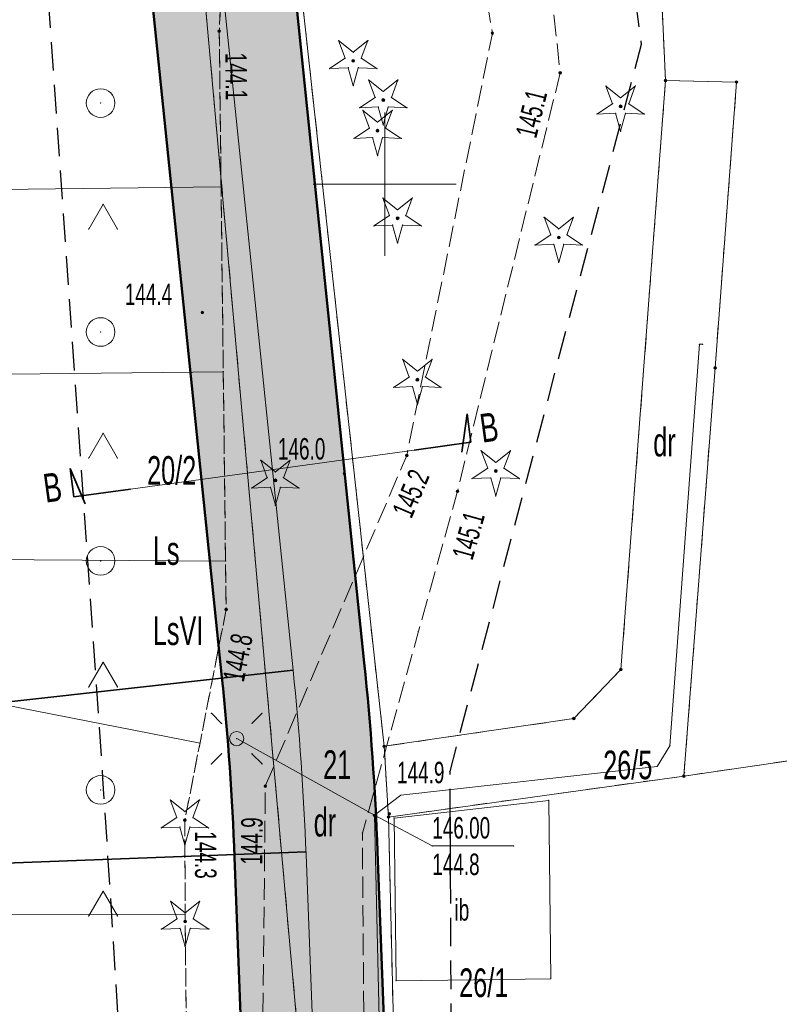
# Model space of a CAD drawing. Extents: x 6456700 to 6518119, y 5963420 to 5980059.
# Tile 210 of 256: x 6512456 to 6512483, y 5966520 to 5966555. Entities that reach past the tile are written whole.
import ezdxf
from ezdxf.enums import TextEntityAlignment as Align

# ---------------------------------------------------------------- set-up
doc = ezdxf.new("R2010")
doc.units = 0
doc.header["$MEASUREMENT"] = 0
for name, pattern in [('L_0_03', [1, 0.5, -0.5]), ('L_0_04', [1.5, 1, -0.5]), ('L_0_52', [1, 0.75, -0.25]), ('L_0_5A', [0.75, 0.5, -0.25])]:
    doc.linetypes.add(name, pattern=pattern)
doc.layers.get('0').update_dxf_attribs({"color": 2, "linetype": 'CONTINUOUS', "lineweight": 5})
for name, color, linetype, lineweight in [('000_Inne__niezydentyfikowane_', 7, 'CONTINUOUS', 18), ('18mm Kreska ciągła', 7, 'CONTINUOUS', 18), ('203_punkt_graniczny', 7, 'CONTINUOUS', 18), ('209_oznaczenie_konturu_klasyfikacyjnego', 96, 'CONTINUOUS', 18), ('210_oznaczenie_konturu_uzytku_gruntowego', 96, 'CONTINUOUS', 18), ('211_numer_dzialki_ewidencyjnej', 7, 'CONTINUOUS', 18), ('218_kontur_uzytku_gruntowego', 96, 'L_0_03', 18), ('219_dzialka_ewidencyjna', 7, 'CONTINUOUS', 18), ('35mm Ciągła', 7, 'CONTINUOUS', 35), ('50mm Kreska ciągła', 7, 'CONTINUOUS', 50), ('9mm Kreska ciągła', 252, 'CONTINUOUS', 9), ('drzewo_iglaste', 7, 'CONTINUOUS', 18), ('inna_budowla', 7, 'CONTINUOUS', 18), ('inna_budowla_Atr17', 7, 'CONTINUOUS', 18), ('jezdnia', 7, 'CONTINUOUS', 18), ('latarnia', 7, 'CONTINUOUS', 18), ('ogrodzenie_trwale', 7, 'CONTINUOUS', 18), ('pikieta_naturalna', 7, 'CONTINUOUS', 18), ('pikieta_naturalna_Atr2', 7, 'CONTINUOUS', 18), ('przewod_elektroenergetyczny_podziemny', 7, 'CONTINUOUS', 18), ('rzedna', 7, 'CONTINUOUS', 18), ('rzedna_Atr2', 7, 'CONTINUOUS', 18), ('rzedna_Atr3', 7, 'CONTINUOUS', 18), ('siatka_krzyrzy', 7, 'CONTINUOUS', 18), ('skarpa_nieumocniona', 7, 'CONTINUOUS', 18), ('teren_zalesiony', 7, 'CONTINUOUS', 18), ('Zakres', 7, 'CONTINUOUS', 18)]:
    doc.layers.add(name, color=color, linetype=linetype, lineweight=lineweight)
doc.styles.get("Standard").update_dxf_attribs({"font": 'txt', "width": 0.75})
doc.styles.add('Znaczniki', font='GOTHIC.TTF', dxfattribs={"width": 0.7})

# ---------------------------------------------------------------- blocks, each defined once
blk = doc.blocks.new('mdcp_nowa')
at = {"layer": '203_punkt_graniczny', "linetype": 'Continuous', "lineweight": 18}
for points in [[(6495209.81, 5983003.575, 1), (6495209.81, 5983003.665, 1)], [(6495212.29, 5983003.525, 1), (6495212.29, 5983003.615, 1)], [(6495211.54, 5982993.535, 1), (6495211.54, 5982993.625, 1)], [(6495208.25, 5982982.995, 1), (6495208.25, 5982983.085, 1)], [(6495206.61, 5982981.285, 1), (6495206.61, 5982981.375, 1)], [(6495199.98, 5982980.315, 1), (6495199.98, 5982980.405, 1)], [(6495210.45, 5982979.275, 1), (6495210.45, 5982979.365, 1)], [(6495200.13, 5982977.845, 1), (6495200.13, 5982977.935, 1)]]:
    blk.add_hatch(color=18, dxfattribs=at).paths.add_polyline_path(points)
at = {"layer": 'drzewo_iglaste', "linetype": 'Continuous', "lineweight": 18}
for points in [[(6495198.9, 5983004.26, 1), (6495198.9, 5983004.36, 1)], [(6495199.95, 5983002.89, 1), (6495199.95, 5983002.99, 1)], [(6495208.24, 5983002.67, 1), (6495208.24, 5983002.77, 1)], [(6495199.75, 5983001.82, 1), (6495199.75, 5983001.92, 1)], [(6495200.45, 5982998.76, 1), (6495200.45, 5982998.86, 1)], [(6495206.08, 5982998.09, 1), (6495206.08, 5982998.19, 1)], [(6495201.14, 5982993.12, 1), (6495201.14, 5982993.22, 1)], [(6495203.88, 5982989.93, 1), (6495203.88, 5982990.03, 1)], [(6495196.18, 5982989.6, 1), (6495196.18, 5982989.7, 1)], [(6495193.02, 5982977.73, 1), (6495193.02, 5982977.83, 1)], [(6495193.03, 5982974.19, 1), (6495193.03, 5982974.29, 1)]]:
    blk.add_hatch(color=94, dxfattribs=at).paths.add_polyline_path(points)
at = {"layer": 'pikieta_naturalna', "linetype": 'Continuous', "lineweight": 18}
for points in [[(6495194.22, 5983005.305, 1), (6495194.22, 5983005.395, 1)], [(6495203.76, 5983005.235, 1), (6495203.76, 5983005.325, 1)], [(6495206.13, 5983003.845, 1), (6495206.13, 5983003.935, 1)], [(6495193.63, 5982995.475, 1), (6495193.63, 5982995.565, 1)], [(6495200.77, 5982990.475, 1), (6495200.77, 5982990.565, 1)], [(6495198.59, 5982989.845, 1), (6495198.59, 5982989.935, 1)], [(6495202.54, 5982989.225, 1), (6495202.54, 5982989.315, 1)], [(6495194.46, 5982985.095, 1), (6495194.46, 5982985.185, 1)], [(6495195.83, 5982978.925, 1), (6495195.83, 5982979.015, 1)], [(6495193.02, 5982977.735, 1), (6495193.02, 5982977.825, 1)], [(6495200.16, 5982977.955, 1), (6495200.16, 5982978.045, 1)]]:
    blk.add_hatch(color=18, dxfattribs=at).paths.add_polyline_path(points)
at = {"layer": 'rzedna', "linetype": 'Continuous', "lineweight": 18}
blk.add_hatch(color=18, dxfattribs=at).paths.add_polyline_path([(6495199.64, 5982977.905, 1), (6495199.64, 5982977.995, 1)])
at = {"layer": '000_Inne__niezydentyfikowane_', "linetype": 'Continuous', "lineweight": 18, "flags": 128}
for points in [[(6495194.28, 5982999.91), (6495175.98, 5982999.69)], [(6495194.36, 5982993.45), (6495184.76, 5982993.34)], [(6495194.44, 5982986.83), (6495174.39, 5982986.97)], [(6495193.55, 5982980.47), (6495183.86, 5982982.37)], [(6495193.03, 5982974.49), (6495174.84, 5982974.44)]]:
    blk.add_lwpolyline(points, dxfattribs=at)
at = {"layer": '000_Inne__niezydentyfikowane_'}
for p in [(6495194.28, 5982999.91), (6495194.36, 5982993.45), (6495194.44, 5982986.83), (6495193.55, 5982980.47), (6495193.03, 5982974.49)]:
    blk.add_point(p, dxfattribs=at)
at = {"layer": '203_punkt_graniczny', "color": 7, "linetype": 'Continuous', "lineweight": 18}
for centre in [(6495209.81, 5983003.62), (6495212.29, 5983003.57), (6495211.54, 5982993.58), (6495208.25, 5982983.04), (6495206.61, 5982981.33), (6495199.98, 5982980.36), (6495210.45, 5982979.32), (6495200.13, 5982977.89)]:
    blk.add_circle(centre, 0.045, dxfattribs=at)
at = {"layer": '203_punkt_graniczny'}
for p in [(6495209.81, 5983003.62), (6495212.29, 5983003.57), (6495211.54, 5982993.58), (6495208.25, 5982983.04), (6495206.61, 5982981.33), (6495199.98, 5982980.36), (6495210.45, 5982979.32), (6495200.13, 5982977.89)]:
    blk.add_point(p, dxfattribs=at)
at = {"layer": '218_kontur_uzytku_gruntowego', "lineweight": 18, "flags": 128}
for points in [[(6495189.39, 5983076.89), (6495199.98, 5982980.36)], [(6495199.25, 5982944.91), (6495187.44, 5983076.36)], [(6495209.81, 5983003.62), (6495207.07, 5983064)], [(6495209.81, 5983003.62), (6495208.25, 5982983.04)], [(6495212.29, 5983003.57), (6495209.81, 5983003.62)], [(6495211.54, 5982993.58), (6495212.29, 5983003.57)], [(6495210.45, 5982979.32), (6495211.54, 5982993.58)], [(6495208.25, 5982983.04), (6495206.61, 5982981.33)], [(6495236.84, 5982983.17), (6495210.45, 5982979.32)], [(6495206.61, 5982981.33), (6495199.98, 5982980.36)], [(6495199.98, 5982980.36), (6495200.13, 5982977.89)], [(6495200.13, 5982977.89), (6495210.45, 5982979.32)], [(6495200.13, 5982977.89), (6495200.68, 5982955.19)]]:
    blk.add_lwpolyline(points, dxfattribs=at)
at = {"layer": '218_kontur_uzytku_gruntowego'}
for p in [(6495209.81, 5983003.62), (6495209.81, 5983003.62), (6495209.81, 5983003.62), (6495209.81, 5983003.62), (6495212.29, 5983003.57), (6495212.29, 5983003.57), (6495211.54, 5982993.58), (6495211.54, 5982993.58), (6495208.25, 5982983.04), (6495208.25, 5982983.04), (6495208.25, 5982983.04), (6495208.25, 5982983.04), (6495206.61, 5982981.33), (6495206.61, 5982981.33), (6495206.61, 5982981.33), (6495206.61, 5982981.33), (6495199.98, 5982980.36), (6495199.98, 5982980.36), (6495199.98, 5982980.36), (6495199.98, 5982980.36), (6495199.98, 5982980.36), (6495199.98, 5982980.36), (6495210.45, 5982979.32), (6495210.45, 5982979.32), (6495210.45, 5982979.32), (6495210.45, 5982979.32), (6495200.13, 5982977.89), (6495200.13, 5982977.89), (6495200.13, 5982977.89), (6495200.13, 5982977.89), (6495200.13, 5982977.89), (6495200.13, 5982977.89)]:
    blk.add_point(p, dxfattribs=at)
at = {"layer": '219_dzialka_ewidencyjna', "color": 3, "linetype": 'Continuous', "lineweight": 18, "flags": 128}
for points in [[(6495199.98, 5982980.36), (6495189.39, 5983076.89)], [(6495199.25, 5982944.91), (6495187.44, 5983076.36)], [(6495207.07, 5983064), (6495209.81, 5983003.62)], [(6495209.81, 5983003.62), (6495208.25, 5982983.04)], [(6495209.81, 5983003.62), (6495212.29, 5983003.57)], [(6495212.29, 5983003.57), (6495211.54, 5982993.58)], [(6495211.54, 5982993.58), (6495210.45, 5982979.32)], [(6495208.25, 5982983.04), (6495206.61, 5982981.33)], [(6495236.84, 5982983.17), (6495210.45, 5982979.32)], [(6495199.98, 5982980.36), (6495206.61, 5982981.33)], [(6495199.98, 5982980.36), (6495200.13, 5982977.89)], [(6495200.13, 5982977.89), (6495210.45, 5982979.32)], [(6495200.13, 5982977.89), (6495200.68, 5982955.19)]]:
    blk.add_lwpolyline(points, dxfattribs=at)
at = {"layer": '219_dzialka_ewidencyjna', "color": 3}
for p in [(6495209.81, 5983003.62), (6495209.81, 5983003.62), (6495209.81, 5983003.62), (6495212.29, 5983003.57), (6495212.29, 5983003.57), (6495211.54, 5982993.58), (6495211.54, 5982993.58), (6495208.25, 5982983.04), (6495208.25, 5982983.04), (6495206.61, 5982981.33), (6495206.61, 5982981.33), (6495199.98, 5982980.36), (6495199.98, 5982980.36), (6495199.98, 5982980.36), (6495210.45, 5982979.32), (6495210.45, 5982979.32), (6495210.45, 5982979.32), (6495200.13, 5982977.89), (6495200.13, 5982977.89), (6495200.13, 5982977.89)]:
    blk.add_point(p, dxfattribs=at)
at = {"layer": 'drzewo_iglaste', "color": 94, "linetype": 'Continuous', "lineweight": 13, "flags": 128}
for points in [[(6495198.388, 5983005.016), (6495198.9, 5983004.609)], [(6495198.617, 5983004.403), (6495198.388, 5983005.016)], [(6495198.9, 5983004.609), (6495199.412, 5983005.016)], [(6495199.412, 5983005.016), (6495199.183, 5983004.403)], [(6495198.072, 5983004.042), (6495198.617, 5983004.403)], [(6495199.183, 5983004.403), (6495199.728, 5983004.042)], [(6495198.725, 5983004.07), (6495198.072, 5983004.042)], [(6495198.9, 5983003.44), (6495198.725, 5983004.07)], [(6495199.075, 5983004.07), (6495198.9, 5983003.44)], [(6495199.728, 5983004.042), (6495199.075, 5983004.07)], [(6495199.438, 5983003.646), (6495199.95, 5983003.239)], [(6495199.667, 5983003.033), (6495199.438, 5983003.646)], [(6495199.95, 5983003.239), (6495200.462, 5983003.646)], [(6495200.462, 5983003.646), (6495200.233, 5983003.033)], [(6495207.957, 5983002.813), (6495207.728, 5983003.426)], [(6495207.728, 5983003.426), (6495208.24, 5983003.019)], [(6495208.24, 5983003.019), (6495208.752, 5983003.426)], [(6495208.752, 5983003.426), (6495208.523, 5983002.813)], [(6495199.122, 5983002.672), (6495199.667, 5983003.033)], [(6495200.233, 5983003.033), (6495200.778, 5983002.672)], [(6495199.775, 5983002.7), (6495199.122, 5983002.672)], [(6495199.95, 5983002.07), (6495199.775, 5983002.7)], [(6495200.125, 5983002.7), (6495199.95, 5983002.07)], [(6495200.778, 5983002.672), (6495200.125, 5983002.7)], [(6495207.412, 5983002.452), (6495207.957, 5983002.813)], [(6495208.523, 5983002.813), (6495209.068, 5983002.452)], [(6495199.467, 5983001.963), (6495199.238, 5983002.576)], [(6495199.238, 5983002.576), (6495199.75, 5983002.169)], [(6495199.75, 5983002.169), (6495200.262, 5983002.576)], [(6495200.262, 5983002.576), (6495200.033, 5983001.963)], [(6495208.065, 5983002.48), (6495207.412, 5983002.452)], [(6495208.24, 5983001.85), (6495208.065, 5983002.48)], [(6495208.415, 5983002.48), (6495208.24, 5983001.85)], [(6495209.068, 5983002.452), (6495208.415, 5983002.48)], [(6495198.922, 5983001.602), (6495199.467, 5983001.963)], [(6495200.033, 5983001.963), (6495200.578, 5983001.602)], [(6495199.575, 5983001.63), (6495198.922, 5983001.602)], [(6495199.75, 5983001), (6495199.575, 5983001.63)], [(6495199.925, 5983001.63), (6495199.75, 5983001)], [(6495200.578, 5983001.602), (6495199.925, 5983001.63)], [(6495200.167, 5982998.903), (6495199.938, 5982999.516)], [(6495199.938, 5982999.516), (6495200.45, 5982999.109)], [(6495200.45, 5982999.109), (6495200.962, 5982999.516)], [(6495200.962, 5982999.516), (6495200.733, 5982998.903)], [(6495199.622, 5982998.542), (6495200.167, 5982998.903)], [(6495200.733, 5982998.903), (6495201.278, 5982998.542)], [(6495205.568, 5982998.846), (6495206.08, 5982998.439)], [(6495205.797, 5982998.233), (6495205.568, 5982998.846)], [(6495206.08, 5982998.439), (6495206.592, 5982998.846)], [(6495206.592, 5982998.846), (6495206.363, 5982998.233)], [(6495200.275, 5982998.57), (6495199.622, 5982998.542)], [(6495200.45, 5982997.94), (6495200.275, 5982998.57)], [(6495200.625, 5982998.57), (6495200.45, 5982997.94)], [(6495201.278, 5982998.542), (6495200.625, 5982998.57)], [(6495205.252, 5982997.872), (6495205.797, 5982998.233)], [(6495206.363, 5982998.233), (6495206.908, 5982997.872)], [(6495205.905, 5982997.9), (6495205.252, 5982997.872)], [(6495206.08, 5982997.27), (6495205.905, 5982997.9)], [(6495206.255, 5982997.9), (6495206.08, 5982997.27)], [(6495206.908, 5982997.872), (6495206.255, 5982997.9)], [(6495200.857, 5982993.263), (6495200.628, 5982993.876)], [(6495200.628, 5982993.876), (6495201.14, 5982993.469)], [(6495201.14, 5982993.469), (6495201.652, 5982993.876)], [(6495201.652, 5982993.876), (6495201.423, 5982993.263)], [(6495200.312, 5982992.902), (6495200.857, 5982993.263)], [(6495201.423, 5982993.263), (6495201.968, 5982992.902)], [(6495200.965, 5982992.93), (6495200.312, 5982992.902)], [(6495201.14, 5982992.3), (6495200.965, 5982992.93)], [(6495201.315, 5982992.93), (6495201.14, 5982992.3)], [(6495201.968, 5982992.902), (6495201.315, 5982992.93)], [(6495203.368, 5982990.686), (6495203.88, 5982990.279)], [(6495203.597, 5982990.073), (6495203.368, 5982990.686)], [(6495203.88, 5982990.279), (6495204.392, 5982990.686)], [(6495204.392, 5982990.686), (6495204.163, 5982990.073)], [(6495195.897, 5982989.743), (6495195.668, 5982990.356)], [(6495195.668, 5982990.356), (6495196.18, 5982989.949)], [(6495196.18, 5982989.949), (6495196.692, 5982990.356)], [(6495196.692, 5982990.356), (6495196.463, 5982989.743)], [(6495203.052, 5982989.712), (6495203.597, 5982990.073)], [(6495204.163, 5982990.073), (6495204.708, 5982989.712)], [(6495195.352, 5982989.382), (6495195.897, 5982989.743)], [(6495196.463, 5982989.743), (6495197.008, 5982989.382)], [(6495203.705, 5982989.74), (6495203.052, 5982989.712)], [(6495203.88, 5982989.11), (6495203.705, 5982989.74)], [(6495204.055, 5982989.74), (6495203.88, 5982989.11)], [(6495204.708, 5982989.712), (6495204.055, 5982989.74)], [(6495196.005, 5982989.41), (6495195.352, 5982989.382)], [(6495196.18, 5982988.78), (6495196.005, 5982989.41)], [(6495196.355, 5982989.41), (6495196.18, 5982988.78)], [(6495197.008, 5982989.382), (6495196.355, 5982989.41)], [(6495192.737, 5982977.873), (6495192.508, 5982978.486)], [(6495192.508, 5982978.486), (6495193.02, 5982978.079)], [(6495193.02, 5982978.079), (6495193.532, 5982978.486)], [(6495193.532, 5982978.486), (6495193.303, 5982977.873)], [(6495192.192, 5982977.512), (6495192.737, 5982977.873)], [(6495193.303, 5982977.873), (6495193.848, 5982977.512)], [(6495192.845, 5982977.54), (6495192.192, 5982977.512)], [(6495193.02, 5982976.91), (6495192.845, 5982977.54)], [(6495193.195, 5982977.54), (6495193.02, 5982976.91)], [(6495193.848, 5982977.512), (6495193.195, 5982977.54)], [(6495192.518, 5982974.946), (6495193.03, 5982974.539)], [(6495192.747, 5982974.333), (6495192.518, 5982974.946)], [(6495193.03, 5982974.539), (6495193.542, 5982974.946)], [(6495193.542, 5982974.946), (6495193.313, 5982974.333)], [(6495192.202, 5982973.972), (6495192.747, 5982974.333)], [(6495193.313, 5982974.333), (6495193.858, 5982973.972)], [(6495192.855, 5982974), (6495192.202, 5982973.972)], [(6495193.03, 5982973.37), (6495192.855, 5982974)], [(6495193.205, 5982974), (6495193.03, 5982973.37)], [(6495193.858, 5982973.972), (6495193.205, 5982974)]]:
    blk.add_lwpolyline(points, dxfattribs=at)
at = {"layer": 'drzewo_iglaste', "color": 94, "linetype": 'Continuous', "lineweight": 18}
for centre in [(6495198.9, 5983004.31), (6495199.95, 5983002.94), (6495208.24, 5983002.72), (6495199.75, 5983001.87), (6495200.45, 5982998.81), (6495206.08, 5982998.14), (6495201.14, 5982993.17), (6495203.88, 5982989.98), (6495196.18, 5982989.65), (6495193.02, 5982977.78), (6495193.03, 5982974.24)]:
    blk.add_circle(centre, 0.05, dxfattribs=at)
at = {"layer": 'drzewo_iglaste'}
for p in [(6495198.388, 5983005.016), (6495198.388, 5983005.016), (6495199.412, 5983005.016), (6495199.412, 5983005.016), (6495198.617, 5983004.403), (6495198.617, 5983004.403), (6495198.9, 5983004.609), (6495198.9, 5983004.609), (6495199.183, 5983004.403), (6495199.183, 5983004.403), (6495198.072, 5983004.042), (6495198.072, 5983004.042), (6495198.725, 5983004.07), (6495198.725, 5983004.07), (6495198.9, 5983004.31), (6495199.075, 5983004.07), (6495199.075, 5983004.07), (6495199.728, 5983004.042), (6495199.728, 5983004.042), (6495199.438, 5983003.646), (6495199.438, 5983003.646), (6495200.462, 5983003.646), (6495200.462, 5983003.646), (6495198.9, 5983003.44), (6495198.9, 5983003.44), (6495207.728, 5983003.426), (6495207.728, 5983003.426), (6495208.752, 5983003.426), (6495208.752, 5983003.426), (6495199.667, 5983003.033), (6495199.667, 5983003.033), (6495199.95, 5983003.239), (6495199.95, 5983003.239), (6495199.95, 5983002.94), (6495200.233, 5983003.033), (6495200.233, 5983003.033), (6495208.24, 5983003.019), (6495208.24, 5983003.019), (6495199.122, 5983002.672), (6495199.122, 5983002.672), (6495199.775, 5983002.7), (6495199.775, 5983002.7), (6495200.125, 5983002.7), (6495200.125, 5983002.7), (6495200.778, 5983002.672), (6495200.778, 5983002.672), (6495207.957, 5983002.813), (6495207.957, 5983002.813), (6495208.24, 5983002.72), (6495208.523, 5983002.813), (6495208.523, 5983002.813), (6495199.238, 5983002.576), (6495199.238, 5983002.576), (6495200.262, 5983002.576), (6495200.262, 5983002.576), (6495207.412, 5983002.452), (6495207.412, 5983002.452), (6495208.065, 5983002.48), (6495208.065, 5983002.48), (6495208.415, 5983002.48), (6495208.415, 5983002.48), (6495209.068, 5983002.452), (6495209.068, 5983002.452), (6495199.467, 5983001.963), (6495199.467, 5983001.963), (6495199.75, 5983002.169), (6495199.75, 5983002.169), (6495199.95, 5983002.07), (6495199.95, 5983002.07), (6495200.033, 5983001.963), (6495200.033, 5983001.963), (6495198.922, 5983001.602), (6495198.922, 5983001.602), (6495199.575, 5983001.63), (6495199.575, 5983001.63), (6495199.75, 5983001.87), (6495199.925, 5983001.63), (6495199.925, 5983001.63), (6495200.578, 5983001.602), (6495200.578, 5983001.602), (6495208.24, 5983001.85), (6495208.24, 5983001.85), (6495199.75, 5983001), (6495199.75, 5983001), (6495199.938, 5982999.516), (6495199.938, 5982999.516), (6495200.962, 5982999.516), (6495200.962, 5982999.516), (6495200.167, 5982998.903), (6495200.167, 5982998.903), (6495200.45, 5982999.109), (6495200.45, 5982999.109), (6495200.45, 5982998.81), (6495200.733, 5982998.903), (6495200.733, 5982998.903), (6495205.568, 5982998.846), (6495205.568, 5982998.846), (6495206.592, 5982998.846), (6495206.592, 5982998.846), (6495199.622, 5982998.542), (6495199.622, 5982998.542), (6495200.275, 5982998.57), (6495200.275, 5982998.57), (6495200.625, 5982998.57), (6495200.625, 5982998.57), (6495201.278, 5982998.542), (6495201.278, 5982998.542), (6495205.797, 5982998.233), (6495205.797, 5982998.233), (6495206.08, 5982998.439), (6495206.08, 5982998.439), (6495206.08, 5982998.14), (6495206.363, 5982998.233), (6495206.363, 5982998.233), (6495200.45, 5982997.94), (6495200.45, 5982997.94), (6495205.252, 5982997.872), (6495205.252, 5982997.872), (6495205.905, 5982997.9), (6495205.905, 5982997.9), (6495206.255, 5982997.9), (6495206.255, 5982997.9), (6495206.908, 5982997.872), (6495206.908, 5982997.872), (6495206.08, 5982997.27), (6495206.08, 5982997.27), (6495200.628, 5982993.876), (6495200.628, 5982993.876), (6495201.652, 5982993.876), (6495201.652, 5982993.876), (6495201.14, 5982993.469), (6495201.14, 5982993.469), (6495200.857, 5982993.263), (6495200.857, 5982993.263), (6495201.14, 5982993.17), (6495201.423, 5982993.263), (6495201.423, 5982993.263), (6495200.312, 5982992.902), (6495200.312, 5982992.902), (6495200.965, 5982992.93), (6495200.965, 5982992.93), (6495201.315, 5982992.93), (6495201.315, 5982992.93), (6495201.968, 5982992.902), (6495201.968, 5982992.902), (6495201.14, 5982992.3), (6495201.14, 5982992.3), (6495203.368, 5982990.686), (6495203.368, 5982990.686), (6495204.392, 5982990.686), (6495204.392, 5982990.686), (6495195.668, 5982990.356), (6495195.668, 5982990.356), (6495196.692, 5982990.356), (6495196.692, 5982990.356), (6495203.88, 5982990.279), (6495203.88, 5982990.279), (6495196.18, 5982989.949), (6495196.18, 5982989.949), (6495203.597, 5982990.073), (6495203.597, 5982990.073), (6495203.88, 5982989.98), (6495204.163, 5982990.073), (6495204.163, 5982990.073), (6495195.897, 5982989.743), (6495195.897, 5982989.743), (6495196.18, 5982989.65), (6495196.463, 5982989.743), (6495196.463, 5982989.743), (6495203.052, 5982989.712), (6495203.052, 5982989.712), (6495203.705, 5982989.74), (6495203.705, 5982989.74), (6495204.055, 5982989.74), (6495204.055, 5982989.74), (6495204.708, 5982989.712), (6495204.708, 5982989.712), (6495195.352, 5982989.382), (6495195.352, 5982989.382), (6495196.005, 5982989.41), (6495196.005, 5982989.41), (6495196.355, 5982989.41), (6495196.355, 5982989.41), (6495197.008, 5982989.382), (6495197.008, 5982989.382), (6495203.88, 5982989.11), (6495203.88, 5982989.11), (6495196.18, 5982988.78), (6495196.18, 5982988.78), (6495192.508, 5982978.486), (6495192.508, 5982978.486), (6495193.532, 5982978.486), (6495193.532, 5982978.486), (6495192.737, 5982977.873), (6495192.737, 5982977.873), (6495193.02, 5982978.079), (6495193.02, 5982978.079), (6495193.303, 5982977.873), (6495193.303, 5982977.873), (6495192.192, 5982977.512), (6495192.192, 5982977.512), (6495192.845, 5982977.54), (6495192.845, 5982977.54), (6495193.02, 5982977.78), (6495193.195, 5982977.54), (6495193.195, 5982977.54), (6495193.848, 5982977.512), (6495193.848, 5982977.512), (6495193.02, 5982976.91), (6495193.02, 5982976.91), (6495192.518, 5982974.946), (6495192.518, 5982974.946), (6495193.542, 5982974.946), (6495193.542, 5982974.946), (6495193.03, 5982974.539), (6495193.03, 5982974.539), (6495192.747, 5982974.333), (6495192.747, 5982974.333), (6495193.03, 5982974.24), (6495193.313, 5982974.333), (6495193.313, 5982974.333), (6495192.202, 5982973.972), (6495192.202, 5982973.972), (6495192.855, 5982974), (6495192.855, 5982974), (6495193.205, 5982974), (6495193.205, 5982974), (6495193.858, 5982973.972), (6495193.858, 5982973.972), (6495193.03, 5982973.37), (6495193.03, 5982973.37)]:
    blk.add_point(p, dxfattribs=at)
at = {"layer": 'inna_budowla', "color": 7, "linetype": 'Continuous', "lineweight": 18, "flags": 128}
blk.add_lwpolyline([(6495200.33, 5982977.85), (6495205.73, 5982978.47), (6495205.8, 5982972.24), (6495200.4, 5982972.17)], close=True, dxfattribs=at)
at = {"layer": 'inna_budowla'}
for p in [(6495205.73, 5982978.47), (6495200.33, 5982977.85), (6495200.4, 5982972.17), (6495205.8, 5982972.24)]:
    blk.add_point(p, dxfattribs=at)
at = {"layer": 'jezdnia', "color": 7, "linetype": 'L_0_52', "lineweight": 18, "flags": 128}
blk.add_lwpolyline([(6495195.83, 5982978.97), (6495200.77, 5982990.52), (6495203.76, 5983005.28), (6495200.35, 5983025.82), (6495193.24, 5983036.29), (6495189.14, 5983049.6), (6495185.12, 5983067.8), (6495183.17, 5983077.08), (6495178.19, 5983089.73), (6495174.64, 5983098.86), (6495168.43, 5983115.09), (6495161.55, 5983133.83), (6495154.76, 5983147.58), (6495144.33, 5983166.27), (6495135.54, 5983182.13), (6495131.43, 5983212.99), (6495131.68, 5983233.26), (6495131.46, 5983243.99), (6495128.32, 5983280.81), (6495127.29, 5983298.52), (6495124.19, 5983336.19), (6495123.5, 5983344), (6495121.28, 5983367.92), (6495119.64, 5983396.13), (6495116.73, 5983412.76), (6495117.19, 5983441.35), (6495116.43, 5983457.42), (6495115.48, 5983476.53), (6495115.11, 5983482.62), (6495112.3, 5983484.4), (6495091.45, 5983481.81), (6495091.37, 5983484.19), (6495109.96, 5983486.92), (6495113.25, 5983490.41), (6495113.24, 5983503.43), (6495112.69, 5983521.82), (6495113.13, 5983545.8), (6495113.51, 5983566.95), (6495116.02, 5983585), (6495118.4, 5983609.28), (6495123.42, 5983650.06), (6495131.2, 5983686.54), (6495140.07, 5983719.72), (6495146.41, 5983753.33), (6495149.05, 5983763.24), (6495154.18, 5983776.85), (6495160.67, 5983784.68), (6495175.29, 5983798.4), (6495197.26, 5983816.17), (6495217.4, 5983831.86), (6495238.65, 5983846.53), (6495263.72, 5983869.02), (6495276.39, 5983884.8), (6495285.32, 5983901), (6495289.2, 5983910.41), (6495292.89, 5983924.2), (6495294.78, 5983930.12), (6495299.2, 5983944.93), (6495304.61, 5983964.52), (6495307.5, 5983979.46), (6495307.59, 5983992.22), (6495306.46, 5984009.09), (6495305.69, 5984028.3), (6495305.67, 5984038.17), (6495300.99, 5984057.07), (6495297.28, 5984082.3), (6495291.79, 5984107.54), (6495288.36, 5984130.45), (6495280.64, 5984151.56), (6495274.64, 5984171.22), (6495270.98, 5984181.26), (6495273.99, 5984181.03), (6495276.87, 5984171.8), (6495283.5, 5984152.14), (6495291.35, 5984131.82), (6495294.78, 5984110.77), (6495299.68, 5984081.31), (6495303.27, 5984060.79), (6495332.62, 5984062.58), (6495350.78, 5984065.69), (6495352.73, 5984070.57), (6495357.63, 5984062.1), (6495352.37, 5984062.87), (6495334.16, 5984059.86), (6495303.89, 5984056.79), (6495307.64, 5984045.46), (6495309.06, 5984037.47), (6495310.62, 5984029.01), (6495312.95, 5983997.49), (6495310.44, 5983991.82), (6495310.09, 5983979.31), (6495307.08, 5983963.82), (6495301.68, 5983944.67), (6495295.97, 5983923.79), (6495292.77, 5983913.71), (6495290.13, 5983906.38), (6495284.32, 5983893.37), (6495278.05, 5983883.04), (6495264.46, 5983865.44), (6495239.09, 5983842.69), (6495219.23, 5983829.73), (6495216.93, 5983819.97), (6495223.58, 5983813.84), (6495228.16, 5983809.41), (6495224.21, 5983807.55), (6495214.94, 5983813.05), (6495207.87, 5983817.5), (6495201.24, 5983815.27), (6495178.34, 5983796.41), (6495165.6, 5983786.15), (6495159.73, 5983777.73), (6495154.77, 5983771.17), (6495151.16, 5983759.97), (6495150.26, 5983749.93), (6495142.6, 5983719.51), (6495134.42, 5983684.95), (6495127.4, 5983650.76), (6495120.08, 5983602.2), (6495117.42, 5983578.29), (6495115.94, 5983567.9), (6495115.38, 5983544.13), (6495115.07, 5983520.98), (6495115.65, 5983504.52), (6495116.24, 5983490.91), (6495120.25, 5983487.29), (6495126.33, 5983487.84), (6495143.65, 5983489.58), (6495144.46, 5983486.94), (6495127.88, 5983485.15), (6495121.64, 5983482.36), (6495118.37, 5983476.22), (6495119.55, 5983458.22), (6495119.45, 5983441.1), (6495120.18, 5983413.18), (6495121.99, 5983405.13), (6495126.07, 5983403.29), (6495130.48, 5983403.23), (6495129.73, 5983399.77), (6495124.35, 5983396.96), (6495123.73, 5983368.04), (6495126.63, 5983336.2), (6495129.59, 5983298.85), (6495131.1, 5983280.79), (6495133, 5983262.8), (6495134.25, 5983243.51), (6495134.8, 5983233.03), (6495133.67, 5983213.6), (6495138.07, 5983181.73), (6495146.27, 5983167.62), (6495157.18, 5983147.99), (6495163.68, 5983134.39), (6495170.96, 5983115.51), (6495175.46, 5983104.48), (6495181.17, 5983100.74), (6495199.93, 5983101.55), (6495199.17, 5983099.07), (6495182.34, 5983097.53), (6495180.35, 5983094.32), (6495185.39, 5983081.2), (6495192.07, 5983052.44), (6495195.58, 5983038.04), (6495198.53, 5983033.23), (6495203.76, 5983025.83), (6495206.13, 5983003.89), (6495202.54, 5982989.27), (6495201.18, 5982984.38), (6495199.22, 5982977.33), (6495199.31, 5982965.37), (6495200.17, 5982948.62), (6495203.01, 5982926.24), (6495205.43, 5982907.13), (6495210.02, 5982873.53), (6495214.31, 5982847.66), (6495217.75, 5982836.69), (6495222.16, 5982822), (6495228.36, 5982806.97), (6495230.37, 5982804.25), (6495235.28, 5982800.03), (6495240.12, 5982797.03), (6495226.36, 5982801.25), (6495225.42, 5982799.59), (6495224.16, 5982791.52), (6495222.71, 5982778.54), (6495222.21, 5982760.62), (6495221.26, 5982748.78), (6495217.72, 5982722.5), (6495220.89, 5982699.43), (6495222.63, 5982688.01), (6495226.82, 5982681.43), (6495232.44, 5982678.09), (6495238.57, 5982677.74), (6495238.58, 5982674.2), (6495234.94, 5982674.18), (6495222.7, 5982675.95), (6495211.13, 5982675.67), (6495203.44, 5982672.24), (6495190.56, 5982660.85), (6495183.64, 5982651.87), (6495180.18, 5982645.51), (6495176.56, 5982638.14), (6495173.06, 5982629.9), (6495169.79, 5982622.28), (6495168.95, 5982621.1), (6495167.1, 5982622.09), (6495169.54, 5982629.99), (6495175.88, 5982643.52), (6495181.21, 5982652.88), (6495188.25, 5982661.9), (6495200.25, 5982673.34), (6495211.64, 5982680.53), (6495218.14, 5982692.06), (6495218.39, 5982699.72), (6495215.1, 5982723.62), (6495216.08, 5982729.8), (6495218.41, 5982743.49), (6495220.09, 5982761.04), (6495220.41, 5982779.3), (6495221.74, 5982791.03), (6495222.5, 5982799.07), (6495220.92, 5982803.86), (6495210.51, 5982812.59), (6495206.38, 5982817.94), (6495202.5, 5982823.86), (6495197.41, 5982834.99), (6495191.07, 5982840.79), (6495178.96, 5982851.25), (6495180.72, 5982852.83), (6495192.33, 5982842.82), (6495193.9, 5982841.49), (6495196.29, 5982839.47), (6495200.7, 5982838.43), (6495206.86, 5982825.62), (6495210.11, 5982820.87), (6495214.26, 5982814.71), (6495221.36, 5982809.09), (6495224.36, 5982806.84), (6495223.38, 5982810.9), (6495218.5, 5982823.84), (6495214.57, 5982836.22), (6495211.53, 5982847.15), (6495206.8, 5982872.08), (6495202.64, 5982906.51), (6495199.04, 5982926.21), (6495196.67, 5982948.55), (6495195.68, 5982964.58)], close=True, dxfattribs=at)
at = {"layer": 'jezdnia'}
for p in [(6495203.76, 5983005.28), (6495206.13, 5983003.89), (6495200.77, 5982990.52), (6495202.54, 5982989.27), (6495201.18, 5982984.38), (6495195.83, 5982978.97), (6495199.22, 5982977.33)]:
    blk.add_point(p, dxfattribs=at)
at = {"layer": 'latarnia', "color": 7, "linetype": 'Continuous', "lineweight": 13, "flags": 128}
for points in [[(6495194.3, 5982981.161), (6495193.947, 5982981.514)], [(6495195.361, 5982981.161), (6495195.714, 5982981.514)], [(6495194.3, 5982980.1), (6495193.947, 5982979.747)], [(6495195.361, 5982980.1), (6495195.714, 5982979.747)]]:
    blk.add_lwpolyline(points, dxfattribs=at)
at = {"layer": 'latarnia', "color": 7, "linetype": 'Continuous', "lineweight": 13}
blk.add_circle((6495194.83, 5982980.63), 0.25, dxfattribs=at)
at = {"layer": 'latarnia'}
for p in [(6495193.947, 5982981.514), (6495195.714, 5982981.514), (6495194.3, 5982981.161), (6495195.361, 5982981.161), (6495194.83, 5982980.63), (6495194.3, 5982980.1), (6495195.361, 5982980.1), (6495193.947, 5982979.747), (6495195.714, 5982979.747)]:
    blk.add_point(p, dxfattribs=at)
at = {"layer": 'ogrodzenie_trwale'}
for p in [(6495210.48, 5982979.44), (6495200.16, 5982978)]:
    blk.add_point(p, dxfattribs=at)
at = {"layer": 'pikieta_naturalna', "color": 7, "linetype": 'Continuous', "lineweight": 18}
for centre in [(6495194.22, 5983005.35), (6495203.76, 5983005.28), (6495206.13, 5983003.89), (6495193.63, 5982995.52), (6495200.77, 5982990.52), (6495198.59, 5982989.89), (6495202.54, 5982989.27), (6495194.46, 5982985.14), (6495195.83, 5982978.97), (6495193.02, 5982977.78), (6495200.16, 5982978)]:
    blk.add_circle(centre, 0.045, dxfattribs=at)
at = {"layer": 'pikieta_naturalna'}
for p in [(6495194.22, 5983005.35), (6495203.76, 5983005.28), (6495206.13, 5983003.89), (6495193.63, 5982995.52), (6495200.77, 5982990.52), (6495198.59, 5982989.89), (6495202.54, 5982989.27), (6495194.46, 5982985.14), (6495195.83, 5982978.97), (6495200.16, 5982978), (6495193.02, 5982977.78)]:
    blk.add_point(p, dxfattribs=at)
at = {"layer": 'przewod_elektroenergetyczny_podziemny', "color": 1, "linetype": 'Continuous', "lineweight": 18, "flags": 128}
for points in [[(6495201.14, 5982943.1), (6495200.15, 5982955.64), (6495199.64, 5982977.95), (6495200.56, 5982978.65), (6495209.52, 5982979.66), (6495209.96, 5982980.38), (6495210.99, 5982994.41), (6495211.11, 5982994.41)], [(6495194.83, 5982980.63), (6495199.64, 5982977.95)]]:
    blk.add_lwpolyline(points, dxfattribs=at)
at = {"layer": 'przewod_elektroenergetyczny_podziemny'}
for p in [(6495210.99, 5982994.41), (6495211.11, 5982994.41), (6495194.83, 5982980.63), (6495209.96, 5982980.38), (6495209.52, 5982979.66), (6495200.56, 5982978.65), (6495199.64, 5982977.95), (6495199.64, 5982977.95)]:
    blk.add_point(p, dxfattribs=at)
at = {"layer": 'rzedna', "color": 7, "linetype": 'Continuous', "lineweight": 18}
blk.add_circle((6495199.64, 5982977.95), 0.045, dxfattribs=at)
at = {"layer": 'rzedna'}
blk.add_point((6495199.64, 5982977.95), dxfattribs=at)
at = {"layer": 'rzedna_Atr2', "color": 7, "linetype": 'Continuous', "lineweight": 18, "flags": 128}
blk.add_lwpolyline([(6495199.64, 5982977.95), (6495201.66, 5982976.88), (6495204.503, 5982976.88)], dxfattribs=at)
at = {"layer": 'rzedna_Atr2'}
for p in [(6495199.64, 5982977.95), (6495201.66, 5982976.88), (6495204.503, 5982976.88)]:
    blk.add_point(p, dxfattribs=at)
at = {"layer": 'siatka_krzyrzy', "linetype": 'Continuous', "lineweight": 18, "flags": 128}
for points in [[(6495200, 5982997.5), (6495200, 5983002.5)], [(6495197.5, 5983000), (6495202.5, 5983000)]]:
    blk.add_lwpolyline(points, dxfattribs=at)
at = {"layer": 'skarpa_nieumocniona', "color": 7, "linetype": 'L_0_5A', "lineweight": 18, "flags": 128}
blk.add_lwpolyline([(6495217.65, 5982814.39), (6495212.8, 5982822.34), (6495206.86, 5982825.62), (6495200.7, 5982838.43), (6495195.46, 5982859.44), (6495192.63, 5982871.32), (6495188.85, 5982881.97), (6495183.52, 5982886.94), (6495176.14, 5982900.76), (6495180, 5982904.6), (6495179.15, 5982911.71), (6495175.72, 5982920.63), (6495175.98, 5982930.29), (6495180.63, 5982930.17), (6495180.83, 5982936.86), (6495177.45, 5982936.98), (6495177.48, 5982938.07), (6495176.61, 5982948.59), (6495174.13, 5982984.91), (6495177.26, 5983009.97), (6495168.41, 5983061.47), (6495162.99, 5983082.43), (6495163.97, 5983097.34), (6495159.47, 5983111.58), (6495154.72, 5983137.09), (6495143.3, 5983161.31), (6495133.93, 5983178.05), (6495127.78, 5983190.6), (6495121.74, 5983201), (6495109.97, 5983223.74), (6495115.06, 5983236.61), (6495123.33, 5983219.43), (6495128.48, 5983200.73), (6495134.02, 5983183.5), (6495140.69, 5983170.38), (6495148.28, 5983157.89), (6495159.34, 5983136.7), (6495163.67, 5983127.48), (6495166.42, 5983114.5), (6495172.48, 5983096.4), (6495178.19, 5983089.73), (6495183.17, 5983077.08), (6495185.12, 5983067.8), (6495189.14, 5983049.6), (6495193.24, 5983036.29), (6495194.86, 5983019.23), (6495194.22, 5983005.35), (6495194.46, 5982985.14), (6495193.02, 5982977.78), (6495193.03, 5982974.24), (6495193.09, 5982968.66), (6495193.64, 5982959.29), (6495195.49, 5982946.34), (6495195.53, 5982929.96), (6495198.39, 5982919.26), (6495200.73, 5982901.53), (6495201.7, 5982891.53), (6495206.08, 5982861.3), (6495209.07, 5982851.75), (6495212.1, 5982842.39), (6495218.5, 5982823.84), (6495223.38, 5982810.9), (6495221.36, 5982809.09)], close=True, dxfattribs=at)
at = {"layer": 'skarpa_nieumocniona'}
for p in [(6495194.22, 5983005.35), (6495194.22, 5983005.35), (6495194.46, 5982985.14), (6495194.46, 5982985.14), (6495193.02, 5982977.78), (6495193.02, 5982977.78), (6495193.03, 5982974.24), (6495193.03, 5982974.24)]:
    blk.add_point(p, dxfattribs=at)
at = {"layer": 'teren_zalesiony', "color": 7, "linetype": 'L_0_5A', "lineweight": 18, "flags": 128}
blk.add_lwpolyline([(6495177.26, 5983009.97), (6495168.41, 5983061.47), (6495162.99, 5983082.43), (6495163.97, 5983097.34), (6495172.48, 5983096.4), (6495178.19, 5983089.73), (6495183.17, 5983077.08), (6495185.12, 5983067.8), (6495189.14, 5983049.6), (6495193.24, 5983036.29), (6495194.86, 5983019.23), (6495194.22, 5983005.35), (6495194.46, 5982985.14), (6495193.02, 5982977.78), (6495193.03, 5982974.24), (6495193.09, 5982968.66), (6495193.64, 5982959.29), (6495195.49, 5982946.34), (6495195.53, 5982929.96), (6495198.39, 5982919.26), (6495200.73, 5982901.53), (6495201.7, 5982891.53), (6495206.08, 5982861.3), (6495209.07, 5982851.75), (6495195.46, 5982859.44), (6495192.63, 5982871.32), (6495188.85, 5982881.97), (6495183.52, 5982886.94), (6495176.14, 5982900.76), (6495182.8, 5982899.3), (6495180.63, 5982930.17), (6495180.83, 5982936.86), (6495174.13, 5982984.91)], close=True, dxfattribs=at)
at = {"layer": 'teren_zalesiony', "color": 7, "linetype": 'Continuous', "lineweight": 18, "flags": 128}
for points in [[(6495189.663, 5982998.433), (6495190.163, 5982999.299)], [(6495190.163, 5982999.299), (6495190.663, 5982998.433)], [(6495189.663, 5982990.433), (6495190.163, 5982991.299)], [(6495190.163, 5982991.299), (6495190.663, 5982990.433)], [(6495189.663, 5982982.433), (6495190.163, 5982983.299)], [(6495190.163, 5982983.299), (6495190.663, 5982982.433)], [(6495189.663, 5982974.433), (6495190.163, 5982975.299)], [(6495190.163, 5982975.299), (6495190.663, 5982974.433)]]:
    blk.add_lwpolyline(points, dxfattribs=at)
at = {"layer": 'teren_zalesiony', "color": 7, "linetype": 'Continuous', "lineweight": 18}
for centre in [(6495190.076, 5983002.836), (6495190.076, 5982994.836), (6495190.076, 5982986.836), (6495190.076, 5982978.836)]:
    blk.add_circle(centre, 0.5, dxfattribs=at)
at = {"layer": 'teren_zalesiony'}
for p in [(6495194.22, 5983005.35), (6495190.076, 5983002.836), (6495190.163, 5982999.299), (6495190.163, 5982999.299), (6495189.663, 5982998.433), (6495190.663, 5982998.433), (6495190.076, 5982994.836), (6495190.163, 5982991.299), (6495190.163, 5982991.299), (6495189.663, 5982990.433), (6495190.663, 5982990.433), (6495190.076, 5982986.836), (6495194.46, 5982985.14), (6495190.163, 5982983.299), (6495190.163, 5982983.299), (6495189.663, 5982982.433), (6495190.663, 5982982.433), (6495190.076, 5982978.836), (6495193.02, 5982977.78), (6495190.163, 5982975.299), (6495190.163, 5982975.299), (6495189.663, 5982974.433), (6495190.663, 5982974.433), (6495193.03, 5982974.24)]:
    blk.add_point(p, dxfattribs=at)
at = {"layer": 'Zakres', "linetype": 'L_0_04', "lineweight": 25, "flags": 128}
blk.add_lwpolyline([(6495113.77, 5985050.22), (6495121.12, 5984877.07), (6495125.76, 5984757.87), (6495129.89, 5984649.81), (6495141.08, 5984611.3), (6495145.77, 5984544.53), (6495147.36, 5984487.27), (6495157.22, 5984392.07), (6495162.95, 5984387.45), (6495180.24, 5984384.16), (6495229.5, 5984386.61), (6495251.65, 5984373.41), (6495258.77, 5984357.12), (6495255.44, 5984330.44), (6495250.77, 5984304.39), (6495252.21, 5984282.78), (6495255.46, 5984256.45), (6495254.94, 5984238.25), (6495266.4, 5984211), (6495277.24, 5984182.33), (6495294.2, 5984133.19), (6495300.94, 5984095.37), (6495313.24, 5984037.69), (6495317.44, 5983978.18), (6495300.35, 5983922.18), (6495282.35, 5983883.38), (6495266.21, 5983862.23), (6495242.03, 5983839.67), (6495211.11, 5983816.86), (6495158.26, 5983772.66), (6495130.6, 5983651.16), (6495116.31, 5983543.43), (6495129.51, 5983346.73), (6495134.58, 5983264.71), (6495139.64, 5983186.97), (6495193.25, 5983077.94), (6495199.2, 5983041.97), (6495206.23, 5983026), (6495208.96, 5983004.88), (6495202.27, 5982979.48), (6495202.42, 5982950.13), (6495209.35, 5982897.38), (6495215.97, 5982850.34), (6495228.6, 5982809.97), (6495226.85, 5982778.82), (6495225.04, 5982750.56), (6495220.26, 5982723.37), (6495226.54, 5982679.97), (6495206.06, 5982669.48), (6495192.68, 5982657.71), (6495184.57, 5982648.65), (6495174.78, 5982624.58), (6495164.23, 5982604.61), (6495150.7, 5982588.3), (6495137.69, 5982582.43), (6495118.26, 5982573.75), (6495100.35, 5982558.42), (6495090.36, 5982544.99), (6495075.87, 5982519.06), (6495060.83, 5982499.68), (6495049.41, 5982485.49), (6495035.07, 5982459.7), (6495006.7, 5982406.64), (6494980.89, 5982351.84), (6494944.35, 5982293.29), (6494925.72, 5982250.11), (6494905.2, 5982190.37), (6494898.43, 5982153.5), (6494879.51, 5982063.89), (6494864.14, 5981992.66), (6494816.93, 5981768.61), (6494777.79, 5981577.7), (6494739.84, 5981394.72), (6494718.65, 5981297.89), (6494716.45, 5981237.31), (6494738.62, 5981208.21), (6494776.48, 5981173.06), (6494817.16, 5981137.44), (6494847.63, 5981109.8), (6494877.39, 5981077.08), (6494912.75, 5981030.55), (6494916.06, 5981014.71), (6494903.86, 5980957.01), (6494916.13, 5980953.51), (6494892.32, 5980927.59), (6494850.7, 5980858.8), (6494806.81, 5980779.89), (6494785.1, 5980753.49), (6494715.22, 5980723.29), (6494679.96, 5980686.78), (6494651.35, 5980651.29), (6494549.14, 5980683.24), (6494511.84, 5980659.66), (6494443.61, 5980630.33), (6494428.78, 5980598.6), (6494431.58, 5980579.46), (6494420.56, 5980549.76), (6494416.45, 5980528.2), (6494403.86, 5980507.16), (6494388.89, 5980482.96), (6494365.32, 5980407.99), (6494335.67, 5980315.15), (6494332.29, 5980297.41), (6494335.1, 5980278.18), (6494347.25, 5980254.84), (6494336.79, 5980250.09), (6494300.04, 5980271.34), (6494320.8, 5980301.43), (6494336.81, 5980349.17), (6494344.85, 5980380.92), (6494360.85, 5980437.13), (6494374.18, 5980476.38), (6494386.14, 5980498.84), (6494403.02, 5980528.52), (6494411.33, 5980563.19), (6494420.84, 5980586.25), (6494420.25, 5980601.11), (6494434.95, 5980635.94), (6494446.75, 5980644.99), (6494465.77, 5980647.27), (6494513.02, 5980669.46), (6494507.85, 5980679.68), (6494547.89, 5980705.83), (6494570.06, 5980691.34), (6494636.17, 5980669.05), (6494706.14, 5980756.86), (6494742.78, 5980772.58), (6494798.53, 5980814.27), (6494826.12, 5980867.97), (6494849.57, 5980908.6), (6494845.35, 5980942.01), (6494853.94, 5980970.83), (6494891.08, 5980960.54), (6494890.11, 5980965.73), (6494903.94, 5981025.69), (6494869.98, 5981070.3), (6494770.97, 5981160.58), (6494728.18, 5981200.64), (6494706.13, 5981229.56), (6494707.94, 5981299.75), (6494728.84, 5981398.1), (6494767.06, 5981580.19), (6494806.17, 5981770.55), (6494854.36, 5981994.76), (6494869.73, 5982065.97), (6494888.61, 5982155.44), (6494891.67, 5982173.95), (6494895.82, 5982197.45), (6494916.38, 5982253.72), (6494935.47, 5982297.95), (6494954.97, 5982331.67), (6494972.09, 5982356.64), (6494997.76, 5982411.14), (6495026.29, 5982464.48), (6495041.09, 5982491.09), (6495052.99, 5982505.88), (6495067.51, 5982524.6), (6495081.94, 5982550.43), (6495092.99, 5982565.28), (6495112.86, 5982582.29), (6495133.59, 5982591.55), (6495144.48, 5982596.46), (6495155.87, 5982610.19), (6495165.7, 5982628.8), (6495175.96, 5982654.03), (6495185.62, 5982664.83), (6495200.4, 5982677.82), (6495212.49, 5982688.04), (6495209.64, 5982723.43), (6495215.22, 5982750.57), (6495216.87, 5982779.54), (6495218.31, 5982809.31), (6495206.86, 5982847.92), (6495199.44, 5982894.74), (6495192.11, 5982948.71), (6495190.16, 5982979.24), (6495183.47, 5983075.16), (6495129.79, 5983184.34), (6495124.6, 5983264.07), (6495119.53, 5983346.09), (6495106.27, 5983543.75), (6495120.74, 5983652.9), (6495148.75, 5983779.42), (6495204.15, 5983826.04), (6495273.41, 5983889.36), (6495288.53, 5983927.42), (6495300.83, 5983964.69), (6495303.91, 5983980.14), (6495301.32, 5984039.55), (6495291.1, 5984093.63), (6495284.5, 5984130.67), (6495267.84, 5984178.93), (6495257.12, 5984207.3), (6495244.96, 5984236.19), (6495244.79, 5984255.42), (6495242.25, 5984281.97), (6495240.71, 5984304.95), (6495245.55, 5984331.94), (6495248.51, 5984355.64), (6495243.77, 5984366.47), (6495226.98, 5984376.47), (6495179.54, 5984374.12), (6495158.61, 5984378.09), (6495147.7, 5984386.91), (6495137.38, 5984486.61), (6495135.78, 5984544.04), (6495131.18, 5984609.54), (6495119.95, 5984648.2), (6495115.76, 5984757.49), (6495111.12, 5984876.67), (6495103.73, 5985050.93), (6495109.36, 5985081.73), (6495120.41, 5985085.88)], close=True, dxfattribs=at)
at = {"layer": 'Zakres'}
for p in [(6495208.96, 5983004.88), (6495190.16, 5982979.24), (6495202.27, 5982979.48)]:
    blk.add_point(p, dxfattribs=at)
at = {"layer": '209_oznaczenie_konturu_klasyfikacyjnego', "lineweight": 20, "width": 0.66}
blk.add_text('LsVI', height=1, dxfattribs=at).set_placement((6495191.9, 5982984.9), align=Align.TOP_LEFT)
at = {"layer": '210_oznaczenie_konturu_uzytku_gruntowego', "lineweight": 20, "width": 0.66}
for s, p in [('dr', (6495209.38, 5982991.49)), ('Ls', (6495191.9, 5982987.7)), ('dr', (6495197.52, 5982978.21))]:
    blk.add_text(s, height=1, dxfattribs=at).set_placement(p, align=Align.TOP_LEFT)
at = {"layer": '211_numer_dzialki_ewidencyjnej', "color": 7, "lineweight": 20, "width": 0.66}
for s, p in [('20/2', (6495191.7, 5982990.5)), ('21', (6495197.85, 5982980.22)), ('26/5', (6495207.63, 5982980.21)), ('26/1', (6495202.6, 5982972.6))]:
    blk.add_text(s, height=1, dxfattribs=at).set_placement(p, align=Align.TOP_LEFT)
at = {"layer": 'inna_budowla_Atr17', "color": 7, "lineweight": 15, "width": 0.66}
blk.add_text('ib', height=0.75, dxfattribs=at).set_placement((6495202.44, 5982975.02), align=Align.TOP_LEFT)
at = {"layer": 'pikieta_naturalna_Atr2', "color": 7, "lineweight": 15, "width": 0.66}
for s, rotation, p in [('144.1', 270.7, (6495195.18, 5983004.6)), ('145.1', 76.2, (6495204.56, 5983001.75)), ('145.2', 66.8, (6495200.24, 5982988.58)), ('145.1', 74.5, (6495202.34, 5982987.03)), ('144.8', 78.9, (6495194.34, 5982982.72)), ('144.9', 89.4, (6495194.97, 5982976.228)), ('144.3', 270.2, (6495194.12, 5982977.392))]:
    blk.add_text(s, height=0.75, rotation=rotation, dxfattribs=at).set_placement(p, align=Align.TOP_LEFT)
for s, p in [('144.4', (6495190.92, 5982996.53)), ('146.0', (6495196.27, 5982991.13)), ('144.9', (6495200.43, 5982979.82))]:
    blk.add_text(s, height=0.75, dxfattribs=at).set_placement(p, align=Align.TOP_LEFT)
at = {"layer": 'rzedna_Atr2', "color": 7, "lineweight": 15, "width": 0.66}
blk.add_text('146.00', height=0.75, dxfattribs=at).set_placement((6495201.66, 5982977.888), align=Align.TOP_LEFT)
at = {"layer": 'rzedna_Atr3', "color": 7, "lineweight": 15, "width": 0.66}
blk.add_text('144.8', height=0.75, dxfattribs=at).set_placement((6495201.66, 5982976.612), align=Align.TOP_LEFT)

msp = doc.modelspace()

# ---------------------------------------------------------------- block references
at = {"linetype": 'ByBlock'}
msp.add_blockref('mdcp_nowa', (17268.786, -16450.998), dxfattribs=at)

# ---------------------------------------------------------------- next in the draw order: hatches: boundary and pattern name
at = {"layer": '9mm Kreska ciągła'}
h = msp.add_hatch(dxfattribs=at)
h.set_pattern_fill('SAND_AND_LIME', color=4, scale=0.1)
h.set_pattern_definition([(37.5, (6512460.46478, 5966356.95414), (-0.00680328, 0.20809697), [0, -0.16416, 0, -0.1836, 0, -0.1755]), (7.5, (6512460.46478, 5966356.95414), (0.1911359, 0.30479178), [0, -0.08856, 0, -0.14796, 0, -0.0567]), (-32.5, (6512460.33194, 5966356.95414), (0.33632732, 0.00061118), [0, -0.054, 0, -0.1944, 0, -0.2538]), (-42.5, (6512460.33194, 5966356.95414), (0.32466167, 0.09478896), [0, -0.027, 0, -0.12744, 0, -0.1458])])
h.paths.add_polyline_path([(6512465.434, 5966557.916), (6512460.465, 5966557.361), (6512463.1, 5966531.766, -0.016151), (6512463.542, 5966525.485), (6512464.713, 5966494.68, 0.024197), (6512465.164, 5966489.476), (6512477.819, 5966396.138, 0.038394), (6512478.753, 5966391.79), (6512487.619, 5966361.89), (6512494.298, 5966356.954), (6512483.546, 5966393.211, -0.038394), (6512482.774, 5966396.81), (6512470.118, 5966490.148, -0.024197), (6512469.71, 5966494.87), (6512468.539, 5966525.675, 0.016151), (6512468.074, 5966532.278), (6512465.438, 5966557.873), (6512465.434, 5966557.916)])

# ---------------------------------------------------------------- next in the draw order: linework, layer by layer
at = {"layer": '18mm Kreska ciągła', "color": 4, "ltscale": 0.1}
msp.add_lwpolyline([(6512490.958, 5966359.422), (6512481.15, 5966392.501, -0.038394), (6512480.296, 5966396.474), (6512467.641, 5966489.812, -0.024197), (6512467.211, 5966494.775), (6512466.04, 5966525.58, 0.016151), (6512465.587, 5966532.022), (6512463.089, 5966556.286), (6512463.699, 5966557.68), (6512462.598, 5966567.595, -0.000309), (6512462.19, 5966571.284), (6512456.781, 5966620.543, 0.086703), (6512454.436, 5966628.626), (6512404.501, 5966730.608, -0.10222), (6512400.919, 5966744.541)], format="xyb", dxfattribs=at)
at = {"layer": '35mm Ciągła'}
for p, q in [((6512471.664, 5966540.976), (6512471.485, 5966539.645)), ((6512471.8, 5966539.985), (6512471.664, 5966540.976)), ((6512469.818, 5966539.713), (6512471.8, 5966539.985)), ((6512457.93, 5966538.078), (6512457.794, 5966539.069)), ((6512457.794, 5966539.069), (6512458.325, 5966537.835)), ((6512459.912, 5966538.351), (6512457.93, 5966538.078)), ((6512465.587, 5966532.022), (6512435.77, 5966528.711)), ((6512466.037, 5966525.677), (6512436.058, 5966524.538))]:
    msp.add_line(p, q, dxfattribs=at)
at = {"layer": '35mm Ciągła', "lineweight": 5}
msp.add_line((6512459.912, 5966538.351), (6512469.818, 5966539.713), dxfattribs=at)
at = {"layer": '50mm Kreska ciągła', "color": 5, "ltscale": 0.1}
msp.add_lwpolyline([(6512465.434, 5966557.916), (6512460.465, 5966557.361), (6512463.1, 5966531.766, -0.016151), (6512463.542, 5966525.485), (6512464.713, 5966494.68, 0.024197), (6512465.164, 5966489.476), (6512477.819, 5966396.138, 0.038394), (6512478.753, 5966391.79), (6512487.619, 5966361.89), (6512494.298, 5966356.954), (6512483.546, 5966393.211, -0.038394), (6512482.774, 5966396.81), (6512470.118, 5966490.148, -0.024197), (6512469.71, 5966494.87), (6512468.539, 5966525.675, 0.016151), (6512468.074, 5966532.278), (6512465.438, 5966557.873)], format="xyb", dxfattribs=at)

# ---------------------------------------------------------------- next in the draw order: texts
at = {"layer": '35mm Ciągła', "char_height": 1, "width": 1.41349, "rotation": 7.8294, "style": 'Znaczniki'}
for insert, attachment_point in [((6512472.673, 5966541.045), 3), ((6512456.804, 5966538.863), 1)]:
    msp.add_mtext('B', dxfattribs=dict(at, insert=insert, attachment_point=attachment_point))

doc.saveas('drawing.dxf')
